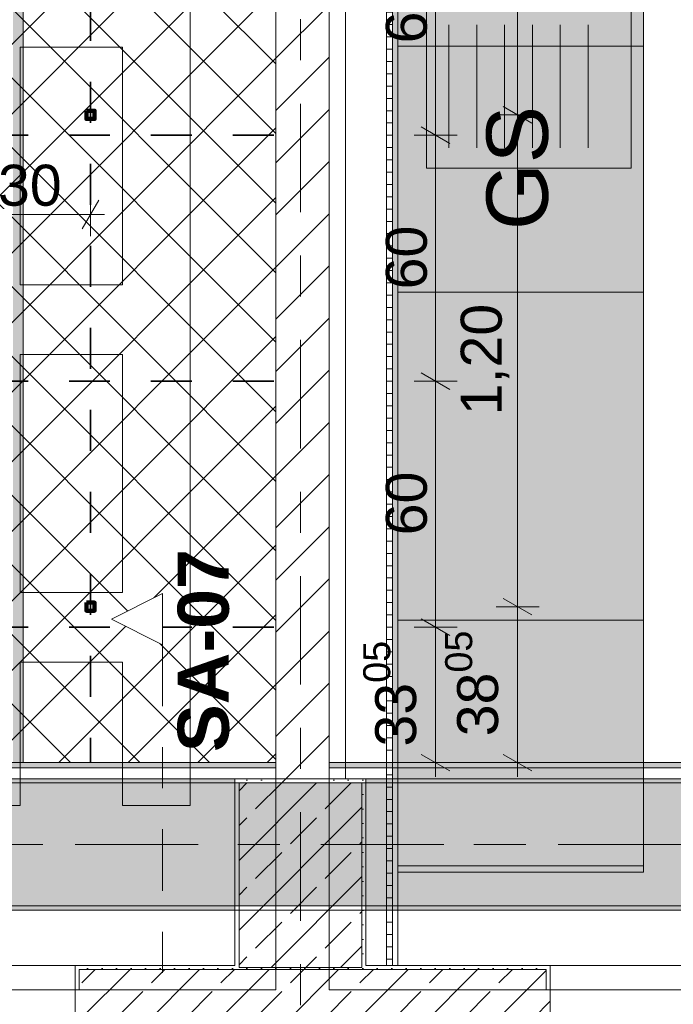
# Model space of a CAD drawing. Header units: metres. Extents: x -3.6 to 84.5, y -11 to 16.8.
# Tile 251 of 256: x 46.6 to 48.2, y 0.2 to 2.6. Entities that reach past the tile are written whole.
import ezdxf

# ---------------------------------------------------------------- set-up
doc = ezdxf.new("R2010")
doc.units = ezdxf.units.M
doc.header["$MEASUREMENT"] = 0
for name, pattern in [('Achse', [0.2, 0.1, -0.05, 0, -0.05]), ('Punktlinie weit', [0.06, 0.01, -0.05]), ('Schnittlinie', [0.3, 0.15, -0.075, 0, -0.075]), ('Strichlinie doppelt', [0.546806, 0.264583, -0.105833, 0.070556, -0.105833]), ('Wipeout_Contour', [1, 0, -1])]:
    doc.linetypes.add(name, pattern=pattern)
for name, color, linetype in [('154 - Bemaßung_ Beschriftung.Ausbau - Deckenspiegel', 7, 'Continuous'), ('203 - Marker.Schnitt - Ausbaudetail SA', 7, 'Continuous'), ('305 - Elemente.Linie_ Schraffur - Deckenspiegel', 7, 'Continuous'), ('451 - Universal.Achsen Raster', 7, 'Continuous'), ('604 - Struktur.Wand Aussen', 7, 'Continuous'), ('605 - Struktur.Wand Innen', 7, 'Continuous'), ('607 - Struktur.Stütze', 7, 'Continuous'), ('608 - Struktur.Träger', 7, 'Continuous'), ('653 - Abdeckung.TB Verkofferung', 7, 'Continuous'), ('703 - Einrichtung.Möbel Küche', 7, 'Continuous'), ('Neubau_606 - Struktur.Wand Innen Ausbau', 7, 'Continuous'), ('Neubau_651 - Abdeckung.Decke abgehängt_ bekleidet', 7, 'Continuous'), ('Neubau_653 - Abdeckung.TB Verkofferung', 7, 'Continuous')]:
    doc.layers.add(name, color=color, linetype=linetype)
doc.styles.add('ERSTELLTER_STIL_1', font='txt')
doc.styles.add('ERSTELLTER_STIL_2', font='txt')
doc.dimstyles.new('ERSTELLTER_STIL__1', dxfattribs={"dimtxt": 0.1, "dimasz": 0.0532, "dimexe": 0.18, "dimexo": 0.0625, "dimgap": 0, "dimtad": 1, "dimzin": 0, "dimdsep": 46, "dimtxsty": 'ERSTELLTER_STIL_2', "dimblk": 'ARROWHEAD_2', "dimblk1": 'ARROWHEAD_2', "dimblk2": 'ARROWHEAD_2', "dimcen": 0.09, "dimse1": 1, "dimse2": 1, "dimclrd": 7, "dimclre": 7, "dimclrt": 7, "dimazin": 0, "dimtfac": 1, "dimtdec": 4, "dimtmove": 0, "dimatfit": 3, "dimfxl": 1, "dimtolj": 1, "dimtzin": 0, "dimarcsym": 0})
doc.dimstyles.new('ERSTELLTER_STIL__2', dxfattribs={"dimtxt": 0.1, "dimasz": 0.0532, "dimexe": 0.18, "dimexo": 0.0625, "dimgap": 0, "dimtad": 1, "dimtih": 1, "dimtoh": 1, "dimzin": 0, "dimdsep": 46, "dimtxsty": 'ERSTELLTER_STIL_2', "dimblk": 'ARROWHEAD_2', "dimblk1": 'ARROWHEAD_2', "dimblk2": 'ARROWHEAD_2', "dimcen": 0.09, "dimse1": 1, "dimse2": 1, "dimclrd": 7, "dimclre": 7, "dimclrt": 7, "dimazin": 0, "dimtfac": 1, "dimtdec": 4, "dimtmove": 0, "dimatfit": 3, "dimfxl": 1, "dimtolj": 1, "dimtzin": 0, "dimarcsym": 0})
pattern_1 = [(45, (0, 0), (-0.01767767, 0.01767767), [0, -0.025])]
pattern_2 = [(45, (0, 0), (-0.08485281, 0.08485281), []), (45, (-0.04243, 0.04243), (-0.08485281, 0.08485281), [0.09, -0.03])]
pattern_3 = [(0, (0, 0), (0, 0.030000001), [])]

# ---------------------------------------------------------------- blocks, each defined once
blk = doc.blocks.new('*D168')
at = {"layer": '154 - Bemaßung_ Beschriftung.Ausbau - Deckenspiegel', "color": 7, "linetype": 'Continuous', "lineweight": 5}
for p, q in [((47.625, 1.1002), (47.695, 1.0598)), ((47.7125, 1.08), (47.6075, 1.08)), ((47.66, 0.7495), (47.66, 1.08)), ((47.625, 0.7697), (47.695, 0.7293)), ((47.7125, 0.7495), (47.6075, 0.7495)), ((47.66, 0.7153), (47.66, 0.7495))]:
    blk.add_line(p, q, dxfattribs=at)
at = {"layer": '154 - Bemaßung_ Beschriftung.Ausbau - Deckenspiegel', "color": 7, "lineweight": 5, "insert": (47.6417, 0.7888), "char_height": 0.1, "attachment_point": 7, "rotation": 90, "style": 'ERSTELLTER_STIL_2'}
blk.add_mtext('\\A1;{\\pql;\\fArial|b0|i0|c0|p38;33\\fArial|b0|i0|c0|p38;\\A1{\\H.66x;\\S05^  ;}}', dxfattribs=at)
blk = doc.blocks.new('ARROWHEAD_2')
at = {"color": 0, "linetype": 'Continuous', "lineweight": 0}
for p, q in [((-0.378, -0.655), (0.378, 0.655)), ((0, 0), (-1, 0))]:
    blk.add_line(p, q, dxfattribs=at)
blk = doc.blocks.new('*D170')
at = {"layer": '154 - Bemaßung_ Beschriftung.Ausbau - Deckenspiegel', "color": 7, "linetype": 'Continuous', "lineweight": 5}
for p, q in [((47.625, 1.7002), (47.695, 1.6598)), ((47.7125, 1.68), (47.6075, 1.68)), ((47.66, 1.08), (47.66, 1.68)), ((47.625, 1.1002), (47.695, 1.0598)), ((47.7125, 1.08), (47.6075, 1.08))]:
    blk.add_line(p, q, dxfattribs=at)
at = {"layer": '154 - Bemaßung_ Beschriftung.Ausbau - Deckenspiegel', "color": 7, "lineweight": 5, "insert": (47.64, 1.3041), "char_height": 0.1, "attachment_point": 7, "rotation": 90, "style": 'ERSTELLTER_STIL_2'}
blk.add_mtext('\\A1;{\\pql;\\fArial|b0|i0|c0|p38;60}', dxfattribs=at)
blk = doc.blocks.new('*D171')
at = {"layer": '154 - Bemaßung_ Beschriftung.Ausbau - Deckenspiegel', "color": 7, "linetype": 'Continuous', "lineweight": 5}
for p, q in [((47.625, 2.3002), (47.695, 2.2598)), ((47.7125, 2.28), (47.6075, 2.28)), ((47.66, 1.68), (47.66, 2.28)), ((47.625, 1.7002), (47.695, 1.6598)), ((47.7125, 1.68), (47.6075, 1.68))]:
    blk.add_line(p, q, dxfattribs=at)
at = {"layer": '154 - Bemaßung_ Beschriftung.Ausbau - Deckenspiegel', "color": 7, "lineweight": 5, "insert": (47.64, 1.9041), "char_height": 0.1, "attachment_point": 7, "rotation": 90, "style": 'ERSTELLTER_STIL_2'}
blk.add_mtext('\\A1;{\\pql;\\fArial|b0|i0|c0|p38;60}', dxfattribs=at)
blk = doc.blocks.new('*D172')
at = {"layer": '154 - Bemaßung_ Beschriftung.Ausbau - Deckenspiegel', "color": 7, "linetype": 'Continuous', "lineweight": 5}
for p, q in [((47.625, 2.9002), (47.695, 2.8598)), ((47.7125, 2.88), (47.6075, 2.88)), ((47.66, 2.28), (47.66, 2.88)), ((47.625, 2.3002), (47.695, 2.2598)), ((47.7125, 2.28), (47.6075, 2.28))]:
    blk.add_line(p, q, dxfattribs=at)
at = {"layer": '154 - Bemaßung_ Beschriftung.Ausbau - Deckenspiegel', "color": 7, "lineweight": 5, "insert": (47.64, 2.5041), "char_height": 0.1, "attachment_point": 7, "rotation": 90, "style": 'ERSTELLTER_STIL_2'}
blk.add_mtext('\\A1;{\\pql;\\fArial|b0|i0|c0|p38;60}', dxfattribs=at)
blk = doc.blocks.new('*D181')
at = {"layer": '154 - Bemaßung_ Beschriftung.Ausbau - Deckenspiegel', "color": 7, "linetype": 'Continuous', "lineweight": 5}
for p, q in [((46.2377, -0.8164), (46.1973, -0.8864)), ((46.2175, -0.9039), (46.2175, -0.7989)), ((46.8377, -0.8164), (46.7973, -0.8864)), ((46.8175, -0.9039), (46.8175, -0.7989)), ((46.2175, -0.8514), (46.8175, -0.8514))]:
    blk.add_line(p, q, dxfattribs=at)
at = {"layer": '154 - Bemaßung_ Beschriftung.Ausbau - Deckenspiegel', "color": 7, "lineweight": 5, "insert": (46.4416, -0.8314), "char_height": 0.1, "attachment_point": 7, "style": 'ERSTELLTER_STIL_2'}
blk.add_mtext('\\A1;{\\pql;\\fArial|b0|i0|c0|p38;60}', dxfattribs=at)
blk = doc.blocks.new('*D182')
at = {"layer": '154 - Bemaßung_ Beschriftung.Ausbau - Deckenspiegel', "color": 7, "linetype": 'Continuous', "lineweight": 5}
for p, q in [((46.8377, -0.8164), (46.7973, -0.8864)), ((46.8175, -0.9039), (46.8175, -0.7989)), ((47.2498, -0.8864), (47.2902, -0.8164)), ((47.27, -0.9039), (47.27, -0.7989)), ((46.8175, -0.8514), (47.27, -0.8514)), ((47.27, -0.8514), (47.3042, -0.8514))]:
    blk.add_line(p, q, dxfattribs=at)
at = {"layer": '154 - Bemaßung_ Beschriftung.Ausbau - Deckenspiegel', "color": 7, "lineweight": 5, "insert": (46.9178, -0.833), "char_height": 0.1, "attachment_point": 7, "style": 'ERSTELLTER_STIL_2'}
blk.add_mtext('\\A1;{\\pql;\\fArial|b0|i0|c0|p38;45\\fArial|b0|i0|c0|p38;\\A1{\\H.66x;\\S25^  ;}}', dxfattribs=at)
blk = doc.blocks.new('*D347')
at = {"layer": '154 - Bemaßung_ Beschriftung.Ausbau - Deckenspiegel', "color": 7, "linetype": 'Continuous', "lineweight": 5}
for p, q in [((45.6175, -1.1039), (45.6175, -0.9989)), ((46.8175, -1.1039), (46.8175, -0.9989)), ((45.6377, -1.0164), (45.5973, -1.0864)), ((46.8377, -1.0164), (46.7973, -1.0864)), ((45.6175, -1.0514), (46.8175, -1.0514))]:
    blk.add_line(p, q, dxfattribs=at)
at = {"layer": '154 - Bemaßung_ Beschriftung.Ausbau - Deckenspiegel', "color": 7, "lineweight": 5, "insert": (46.0845, -1.0314), "char_height": 0.1, "attachment_point": 7, "style": 'ERSTELLTER_STIL_2'}
blk.add_mtext('\\A1;{\\pql;\\fArial|b0|i0|c0|p38;1,20}', dxfattribs=at)
blk = doc.blocks.new('*D348')
at = {"layer": '154 - Bemaßung_ Beschriftung.Ausbau - Deckenspiegel', "color": 7, "linetype": 'Continuous', "lineweight": 5}
for p, q in [((46.8175, -1.1039), (46.8175, -0.9989)), ((47.27, -1.1039), (47.27, -0.9989)), ((46.8377, -1.0164), (46.7973, -1.0864)), ((47.2498, -1.0864), (47.2902, -1.0164)), ((46.8175, -1.0514), (47.27, -1.0514)), ((47.27, -1.0514), (47.3042, -1.0514))]:
    blk.add_line(p, q, dxfattribs=at)
at = {"layer": '154 - Bemaßung_ Beschriftung.Ausbau - Deckenspiegel', "color": 7, "lineweight": 5, "insert": (46.9178, -1.033), "char_height": 0.1, "attachment_point": 7, "style": 'ERSTELLTER_STIL_2'}
blk.add_mtext('\\A1;{\\pql;\\fArial|b0|i0|c0|p38;45\\fArial|b0|i0|c0|p38;\\A1{\\H.66x;\\S25^  ;}}', dxfattribs=at)
blk = doc.blocks.new('*D363')
at = {"layer": '154 - Bemaßung_ Beschriftung.Ausbau - Deckenspiegel', "color": 7, "linetype": 'Continuous', "lineweight": 5}
for p, q in [((47.9125, 1.13), (47.8075, 1.13)), ((47.825, 1.1502), (47.895, 1.1098)), ((47.86, 0.7495), (47.86, 1.13)), ((47.825, 0.7697), (47.895, 0.7293)), ((47.9125, 0.7495), (47.8075, 0.7495)), ((47.86, 0.7153), (47.86, 0.7495))]:
    blk.add_line(p, q, dxfattribs=at)
at = {"layer": '154 - Bemaßung_ Beschriftung.Ausbau - Deckenspiegel', "color": 7, "lineweight": 5, "insert": (47.8417, 0.8138), "char_height": 0.1, "attachment_point": 7, "rotation": 90, "style": 'ERSTELLTER_STIL_2'}
blk.add_mtext('\\A1;{\\pql;\\fArial|b0|i0|c0|p38;38\\fArial|b0|i0|c0|p38;\\A1{\\H.66x;\\S05^  ;}}', dxfattribs=at)
blk = doc.blocks.new('*D364')
at = {"layer": '154 - Bemaßung_ Beschriftung.Ausbau - Deckenspiegel', "color": 7, "linetype": 'Continuous', "lineweight": 5}
for p, q in [((47.9125, 2.3299), (47.8075, 2.3299)), ((47.825, 2.3501), (47.895, 2.3097)), ((47.86, 1.13), (47.86, 2.3299)), ((47.9125, 1.13), (47.8075, 1.13)), ((47.825, 1.1502), (47.895, 1.1098))]:
    blk.add_line(p, q, dxfattribs=at)
at = {"layer": '154 - Bemaßung_ Beschriftung.Ausbau - Deckenspiegel', "color": 7, "lineweight": 5, "insert": (47.84, 1.5969), "char_height": 0.1, "attachment_point": 7, "rotation": 90, "style": 'ERSTELLTER_STIL_2'}
blk.add_mtext('\\A1;{\\pql;\\fArial|b0|i0|c0|p38;1,20}', dxfattribs=at)
blk = doc.blocks.new('*D365')
at = {"layer": '154 - Bemaßung_ Beschriftung.Ausbau - Deckenspiegel', "color": 7, "linetype": 'Continuous', "lineweight": 5}
for p, q in [((47.825, 3.5502), (47.895, 3.5098)), ((47.9125, 3.53), (47.8075, 3.53)), ((47.86, 2.3299), (47.86, 3.53)), ((47.9125, 2.3299), (47.8075, 2.3299)), ((47.825, 2.3501), (47.895, 2.3097))]:
    blk.add_line(p, q, dxfattribs=at)
at = {"layer": '154 - Bemaßung_ Beschriftung.Ausbau - Deckenspiegel', "color": 7, "lineweight": 5, "insert": (47.84, 2.7969), "char_height": 0.1, "attachment_point": 7, "rotation": 90, "style": 'ERSTELLTER_STIL_2'}
blk.add_mtext('\\A1;{\\pql;\\fArial|b0|i0|c0|p38;1,20}', dxfattribs=at)
blk = doc.blocks.new('*D376')
at = {"layer": '154 - Bemaßung_ Beschriftung.Ausbau - Deckenspiegel', "color": 7, "linetype": 'Continuous', "lineweight": 5}
for p, q in [((46.5175, 2.9275), (46.5175, 3.0325)), ((46.8175, 2.9275), (46.8175, 3.0325)), ((46.5377, 3.015), (46.4973, 2.945)), ((46.7973, 2.945), (46.8377, 3.015)), ((46.4833, 2.98), (46.5175, 2.98)), ((46.5175, 2.98), (46.8175, 2.98)), ((46.8175, 2.98), (46.8517, 2.98))]:
    blk.add_line(p, q, dxfattribs=at)
at = {"layer": '154 - Bemaßung_ Beschriftung.Ausbau - Deckenspiegel', "color": 7, "lineweight": 5, "insert": (46.5916, 3), "char_height": 0.1, "attachment_point": 7, "style": 'ERSTELLTER_STIL_2'}
blk.add_mtext('\\A1;{\\pql;\\fArial|b0|i0|c0|p38;30}', dxfattribs=at)
blk = doc.blocks.new('*D379')
at = {"layer": '154 - Bemaßung_ Beschriftung.Ausbau - Deckenspiegel', "color": 7, "linetype": 'Continuous', "lineweight": 5}
for p, q in [((46.5175, 2.0342), (46.5175, 2.1392)), ((46.8175, 2.0342), (46.8175, 2.1392)), ((46.5377, 2.1217), (46.4973, 2.0517)), ((46.7973, 2.0517), (46.8377, 2.1217)), ((46.5175, 2.0867), (46.8175, 2.0867)), ((46.8175, 2.0867), (46.8517, 2.0867))]:
    blk.add_line(p, q, dxfattribs=at)
at = {"layer": '154 - Bemaßung_ Beschriftung.Ausbau - Deckenspiegel', "color": 7, "lineweight": 5, "insert": (46.5916, 2.1067), "char_height": 0.1, "attachment_point": 7, "style": 'ERSTELLTER_STIL_2'}
blk.add_mtext('\\A1;{\\pql;\\fArial|b0|i0|c0|p38;30}', dxfattribs=at)

msp = doc.modelspace()

# ---------------------------------------------------------------- hatches: boundary and pattern name
at = {"layer": '604 - Struktur.Wand Aussen', "linetype": 'Continuous', "lineweight": 0, "true_color": 0x000000}
h = msp.add_hatch(dxfattribs=at)
h.set_pattern_fill('Gips_0001', color=18, style=0, pattern_type=2)
h.set_pattern_definition(pattern_1)
h.paths.add_polyline_path([(46.78, 0.195), (46.79, 0.195), (46.79, 0.255), (46.78, 0.255)])
h = msp.add_hatch(dxfattribs=at)
h.set_pattern_fill('Beton__Stahlbeton_0001', color=18, style=0, pattern_type=2)
h.set_pattern_definition(pattern_2)
h.paths.add_polyline_path([(46.79, 0.195), (46.78, 0.195), (46.78, 0.125), (46.79, 0.125), (46.82, 0.125), (46.82, 0.005), (47.9, 0.005), (47.9, 0.125), (47.93, 0.125), (47.94, 0.125), (47.94, 0.195), (47.93, 0.195), (47.93, 0.245), (46.79, 0.245)])
h = msp.add_hatch(dxfattribs=at)
h.set_pattern_fill('Gips_0001', color=18, style=0, pattern_type=2)
h.set_pattern_definition(pattern_1)
h.paths.add_polyline_path([(46.79, 0.245), (47.17, 0.245), (47.17, 0.255), (46.79, 0.255)])
h = msp.add_hatch(dxfattribs=at)
h.set_pattern_fill('Gips_0001', color=18, style=0, pattern_type=2)
h.set_pattern_definition(pattern_1)
h.paths.add_polyline_path([(47.49, 0.255), (47.49, 0.245), (47.93, 0.245), (47.93, 0.255)])
h = msp.add_hatch(dxfattribs=at)
h.set_pattern_fill('Gips_0001', color=18, style=0, pattern_type=2)
h.set_pattern_definition(pattern_1)
h.paths.add_polyline_path([(47.93, 0.255), (47.93, 0.195), (47.94, 0.195), (47.94, 0.255)])
at = {"layer": '607 - Struktur.Stütze', "linetype": 'Continuous', "lineweight": 0, "true_color": 0x000000}
h = msp.add_hatch(dxfattribs=at)
h.set_pattern_fill('Gips_0001', color=18, style=0, pattern_type=2)
h.set_pattern_definition(pattern_1)
h.paths.add_polyline_path([(47.17, 0.71), (47.17, 0.255), (47.18, 0.255), (47.18, 0.7), (47.27, 0.7), (47.27, 0.71)])
h = msp.add_hatch(dxfattribs=at)
h.set_pattern_fill('Beton__Stahlbeton_0001', color=18, style=0, pattern_type=2)
h.set_pattern_definition(pattern_2)
h.paths.add_polyline_path([(47.18, 0.25), (47.48, 0.25), (47.48, 0.7), (47.18, 0.7)])
h = msp.add_hatch(dxfattribs=at)
h.set_pattern_fill('Gips_0001', color=18, style=0, pattern_type=2)
h.set_pattern_definition(pattern_1)
h.paths.add_polyline_path([(47.4, 0.7), (47.48, 0.7), (47.48, 0.255), (47.49, 0.255), (47.49, 0.71), (47.4, 0.71)])
h = msp.add_hatch(dxfattribs=at)
h.set_pattern_fill('Gips_0001', color=18, style=0, pattern_type=2)
h.set_pattern_definition(pattern_1)
h.paths.add_polyline_path([(47.17, 0.255), (47.17, 0.245), (47.49, 0.245), (47.49, 0.255), (47.48, 0.255), (47.48, 0.25), (47.18, 0.25), (47.18, 0.255)])
at = {"layer": '608 - Struktur.Träger', "linetype": 'Continuous', "lineweight": 0, "true_color": 0x000000}
h = msp.add_hatch(dxfattribs=at)
h.set_pattern_fill('Gips_0001', color=18, style=0, pattern_type=2)
h.set_pattern_definition(pattern_1)
h.paths.add_polyline_path([(43.89, 0.7), (47.17, 0.7), (47.17, 0.71), (43.89, 0.71)])
h = msp.add_hatch(dxfattribs=at)
h.set_pattern_fill('Gips_0001', color=18, style=0, pattern_type=2)
h.set_pattern_definition(pattern_1)
h.paths.add_polyline_path([(47.49, 0.71), (47.49, 0.7), (50.77, 0.7), (50.77, 0.71)])
h = msp.add_hatch(dxfattribs=at)
h.set_pattern_fill('Gips_0001', color=18, style=0, pattern_type=2)
h.set_pattern_definition(pattern_1)
h.paths.add_polyline_path([(43.89, 0.39), (47.17, 0.39), (47.17, 0.4), (43.89, 0.4)])
h = msp.add_hatch(dxfattribs=at)
h.set_pattern_fill('Gips_0001', color=18, style=0, pattern_type=2)
h.set_pattern_definition(pattern_1)
h.paths.add_polyline_path([(47.49, 0.4), (47.49, 0.39), (50.77, 0.39), (50.77, 0.4)])
at = {"layer": '703 - Einrichtung.Möbel Küche', "linetype": 'Continuous', "lineweight": 0, "true_color": 0x3a3a3a}
for points in [[(48.1675, 0.4825), (48.1675, 4.9125), (47.5675, 4.9125), (47.5675, 0.4825)], [(47.6375, 2.9996), (47.6375, 2.1996), (48.1375, 2.1996), (48.1375, 2.9996)], [(47.5675, 2.4975), (47.5675, 1.8975), (48.1675, 1.8975), (48.1675, 2.4975)]]:
    msp.add_hatch(color=250, dxfattribs=at).paths.add_polyline_path(points)
at = {"layer": 'Neubau_606 - Struktur.Wand Innen Ausbau', "linetype": 'Continuous', "lineweight": 0, "true_color": 0x000000}
h = msp.add_hatch(dxfattribs=at)
h.set_pattern_fill('Holz__Sperrholz_1_0001', color=18, style=0, pattern_type=2)
h.set_pattern_definition(pattern_3)
h.paths.add_polyline_path([(47.54, 4.925), (47.54, 0.71), (47.555, 0.71), (47.555, 4.9201), (47.5469, 4.925)])
h = msp.add_hatch(dxfattribs=at)
h.set_pattern_fill('Gips_0001', color=18, style=0, pattern_type=2)
h.set_pattern_definition(pattern_1)
h.paths.add_polyline_path([(47.555, 4.9125), (47.555, 0.71), (47.5675, 0.71), (47.5675, 4.9125)])
h = msp.add_hatch(dxfattribs=at)
h.set_pattern_fill('Holz__Sperrholz_1_0001', color=18, style=0, pattern_type=2)
h.set_pattern_definition(pattern_3)
h.paths.add_polyline_path([(47.555, 0.255), (47.555, 0.71), (47.54, 0.71), (47.54, 0.255)])
h = msp.add_hatch(dxfattribs=at)
h.set_pattern_fill('Gips_0001', color=18, style=0, pattern_type=2)
h.set_pattern_definition(pattern_1)
h.paths.add_polyline_path([(47.5675, 0.255), (47.5675, 0.71), (47.555, 0.71), (47.555, 0.255)])
at = {"layer": 'Neubau_651 - Abdeckung.Decke abgehängt_ bekleidet', "linetype": 'Continuous', "lineweight": 13, "true_color": 0xffbfbf}
h = msp.add_hatch(dxfattribs=at)
h.set_pattern_fill('Raster_20x20_Diagonal_0001', color=254, style=0, pattern_type=2)
h.set_pattern_definition([(45, (0, 0), (-0.0848528, 0.0848528), []), (135, (0, 0), (0.0848528, 0.0848528), [])])
h.paths.add_polyline_path([(43.965, 0.7495), (47.27, 0.7495), (47.27, 2.92), (46.895, 2.92), (46.895, 3.81), (43.965, 3.81)])
at = {"layer": 'Neubau_653 - Abdeckung.TB Verkofferung', "linetype": 'Continuous', "lineweight": 0, "true_color": 0x000000}
h = msp.add_hatch(dxfattribs=at)
h.set_pattern_fill('Gips_0001', color=18, style=0, pattern_type=2)
h.set_pattern_definition(pattern_1)
h.paths.add_polyline_path([(46.653, 5.0505), (46.628, 5.0505), (46.628, 0.7495), (46.653, 0.7495)])
h = msp.add_hatch(dxfattribs=at)
h.set_pattern_fill('Gips_0001', color=18, style=0, pattern_type=2)
h.set_pattern_definition(pattern_1)
h.paths.add_polyline_path([(43.965, 0.737), (47.27, 0.737), (47.27, 0.7495), (43.965, 0.7495)])

# ---------------------------------------------------------------- linework, layer by layer
at = {"layer": '203 - Marker.Schnitt - Ausbaudetail SA', "color": 7, "linetype": 'Schnittlinie', "lineweight": 13}
msp.add_line((46.9936, 1.037), (46.9936, -0.4425), dxfattribs=at)
at = {"layer": '305 - Elemente.Linie_ Schraffur - Deckenspiegel', "color": 7, "linetype": 'Continuous', "lineweight": 9}
for p, q in [((47.0605, 5.31), (47.0605, 0.645)), ((46.6455, 2.495), (46.6455, 1.915)), ((46.6455, 2.495), (46.8955, 2.495)), ((46.8955, 1.915), (46.8955, 2.495)), ((46.6455, 1.915), (46.8955, 1.915)), ((46.6455, 1.745), (46.8955, 1.745)), ((46.6455, 1.745), (46.6455, 1.165)), ((46.8955, 1.165), (46.8955, 1.745)), ((46.6455, 1.165), (46.8955, 1.165)), ((46.6455, 0.995), (46.8955, 0.995)), ((46.6455, 0.645), (46.6455, 0.995)), ((46.8955, 0.645), (46.8955, 0.995)), ((46.4805, 0.645), (46.6455, 0.645)), ((46.8955, 0.645), (47.0605, 0.645))]:
    msp.add_line(p, q, dxfattribs=at)
at = {"layer": '451 - Universal.Achsen Raster', "color": 160, "linetype": 'Strichlinie doppelt', "lineweight": 9, "true_color": 0x3232ff}
msp.add_line((64.935, 0.55), (-3.175, 0.55), dxfattribs=at)
at = {"layer": '604 - Struktur.Wand Aussen', "color": 7, "linetype": 'Continuous', "lineweight": 13}
for p, q in [((46.78, 0.255), (44.38, 0.255)), ((47.93, 0.245), (46.79, 0.245)), ((46.79, 0.245), (46.79, 0.195)), ((47.93, 0.245), (47.93, 0.195)), ((50.34, 0.255), (47.94, 0.255)), ((46.78, 0.125), (46.78, 0.195)), ((47.94, 0.125), (47.94, 0.195))]:
    msp.add_line(p, q, dxfattribs=at)
at = {"layer": '604 - Struktur.Wand Aussen', "color": 7, "linetype": 'Continuous', "lineweight": 5}
for p, q in [((46.78, 0.245), (46.78, 0.255)), ((46.79, 0.255), (46.78, 0.255)), ((46.78, 0.195), (46.78, 0.245)), ((47.93, 0.255), (47.94, 0.255)), ((47.94, 0.245), (47.94, 0.255)), ((47.94, 0.195), (47.94, 0.245)), ((46.79, 0.195), (46.78, 0.195)), ((47.93, 0.195), (47.94, 0.195))]:
    msp.add_line(p, q, dxfattribs=at)
at = {"layer": '604 - Struktur.Wand Aussen', "color": 7, "linetype": 'Continuous', "lineweight": 5, "flags": 128}
for points in [[(47.17, 0.255), (46.79, 0.255)], [(47.93, 0.255), (47.49, 0.255)]]:
    msp.add_lwpolyline(points, dxfattribs=at)
at = {"layer": '607 - Struktur.Stütze', "color": 7, "linetype": 'Continuous', "lineweight": 5, "flags": 128}
for points in [[(47.27, 0.71), (47.17, 0.71), (47.17, 0.255)], [(47.49, 0.255), (47.49, 0.71), (47.4, 0.71)]]:
    msp.add_lwpolyline(points, dxfattribs=at)
at = {"layer": '607 - Struktur.Stütze', "color": 7, "linetype": 'Continuous', "lineweight": 13, "flags": 128}
msp.add_lwpolyline([(47.18, 0.25), (47.48, 0.25), (47.48, 0.7), (47.18, 0.7)], close=True, dxfattribs=at)
at = {"layer": '608 - Struktur.Träger', "color": 7, "linetype": 'Continuous', "lineweight": 5}
for p, q in [((47.17, 0.71), (43.89, 0.71)), ((47.17, 0.71), (47.17, 0.7)), ((47.49, 0.71), (47.49, 0.7)), ((50.77, 0.71), (47.49, 0.71)), ((47.17, 0.39), (43.89, 0.39)), ((47.17, 0.4), (47.17, 0.39)), ((47.49, 0.4), (47.49, 0.39)), ((50.77, 0.39), (47.49, 0.39))]:
    msp.add_line(p, q, dxfattribs=at)
at = {"layer": '608 - Struktur.Träger', "color": 7, "linetype": 'Continuous', "lineweight": 13}
for p, q in [((47.17, 0.7), (43.89, 0.7)), ((50.77, 0.7), (47.49, 0.7)), ((0.38, 0.39), (61.88, 0.39))]:
    msp.add_line(p, q, dxfattribs=at)
at = {"layer": '608 - Struktur.Träger', "color": 7, "linetype": 'Achse', "lineweight": 9}
msp.add_line((0.38, 0.55), (61.88, 0.55), dxfattribs=at)
at = {"layer": '608 - Struktur.Träger', "color": 7, "linetype": 'Continuous', "lineweight": 13, "flags": 128}
msp.add_lwpolyline([(51.09, 0.4), (50.77, 0.4), (47.49, 0.4), (47.17, 0.4), (43.89, 0.4), (43.57, 0.4), (40.29, 0.4), (39.97, 0.4), (36.69, 0.4), (36.37, 0.4), (33.09, 0.4), (32.77, 0.4), (29.49, 0.4), (29.17, 0.4), (25.89, 0.4), (25.57, 0.4), (22.29, 0.4), (21.97, 0.4), (18.69, 0.4), (18.37, 0.4), (15.09, 0.4), (14.77, 0.4)], dxfattribs=at)
at = {"layer": '653 - Abdeckung.TB Verkofferung', "color": 7, "linetype": 'Continuous', "lineweight": 9}
msp.add_line((47.4, 0.195), (50.85, 0.195), dxfattribs=at)
at = {"layer": '703 - Einrichtung.Möbel Küche', "color": 7, "linetype": 'Continuous', "lineweight": 9, "true_color": 0xebebeb}
for p, q in [((47.6925, 2.5496), (47.6925, 2.2496)), ((47.7605, 2.5496), (47.7605, 2.2496)), ((47.8285, 2.5496), (47.8285, 2.2496)), ((47.8965, 2.5496), (47.8965, 2.2496)), ((47.9645, 2.5496), (47.9645, 2.2496)), ((48.0325, 2.5496), (48.0325, 2.2496))]:
    msp.add_line(p, q, dxfattribs=at)
at = {"layer": '703 - Einrichtung.Möbel Küche', "color": 7, "linetype": 'Continuous', "lineweight": 5}
for p, q in [((47.5675, 2.4975), (48.1675, 2.4975)), ((47.5675, 1.8975), (48.1675, 1.8975)), ((47.5675, 1.0975), (48.1675, 1.0975)), ((47.5675, 0.4975), (48.1675, 0.4975))]:
    msp.add_line(p, q, dxfattribs=at)
at = {"layer": '703 - Einrichtung.Möbel Küche', "color": 7, "linetype": 'Continuous', "lineweight": 9, "true_color": 0xebebeb, "flags": 128}
for points in [[(48.1675, 0.4825), (48.1675, 4.9125), (47.5675, 4.9125), (47.5675, 0.4825)], [(47.6375, 2.9996), (47.6375, 2.1996), (48.1375, 2.1996), (48.1375, 2.9996)], [(47.5675, 2.4975), (47.5675, 1.8975), (48.1675, 1.8975), (48.1675, 2.4975)]]:
    msp.add_lwpolyline(points, close=True, dxfattribs=at)
at = {"layer": 'Neubau_606 - Struktur.Wand Innen Ausbau', "color": 1, "linetype": 'Continuous', "lineweight": 13}
for p, q in [((47.54, 0.71), (47.54, 4.9292)), ((47.54, 0.255), (47.54, 0.71))]:
    msp.add_line(p, q, dxfattribs=at)
at = {"layer": 'Neubau_606 - Struktur.Wand Innen Ausbau', "color": 1, "linetype": 'Continuous', "lineweight": 9}
for p, q in [((47.555, 0.71), (47.555, 4.9201)), ((47.555, 0.255), (47.555, 0.71))]:
    msp.add_line(p, q, dxfattribs=at)
at = {"layer": 'Neubau_606 - Struktur.Wand Innen Ausbau', "color": 1, "linetype": 'Continuous', "lineweight": 13, "flags": 128}
for points in [[(47.44, 4.99), (47.44, 0.71)], [(47.5675, 0.71), (47.5675, 4.9125)], [(47.5675, 0.255), (47.5675, 0.71)], [(47.49, 0.255), (47.5675, 0.255)]]:
    msp.add_lwpolyline(points, dxfattribs=at)
at = {"layer": 'Neubau_651 - Abdeckung.Decke abgehängt_ bekleidet', "color": 1, "linetype": 'Achse', "lineweight": 35}
msp.add_line((46.8175, 3.81), (46.8175, 0.7495), dxfattribs=at)
at = {"layer": 'Neubau_651 - Abdeckung.Decke abgehängt_ bekleidet', "color": 1, "linetype": 'Punktlinie weit', "lineweight": 13, "flags": 128}
msp.add_lwpolyline([(43.965, 0.7495), (47.27, 0.7495), (47.27, 2.92), (46.895, 2.92), (46.895, 3.81), (43.965, 3.81)], close=True, dxfattribs=at)
at = {"layer": 'Neubau_651 - Abdeckung.Decke abgehängt_ bekleidet', "color": 1, "linetype": 'Continuous', "lineweight": 100, "flags": 128}
for points in [[(46.8075, 2.3399), (46.8275, 2.3399), (46.8275, 2.3199), (46.8075, 2.3199)], [(46.8075, 1.14), (46.8275, 1.14), (46.8275, 1.12), (46.8075, 1.12)]]:
    msp.add_lwpolyline(points, close=True, dxfattribs=at)
at = {"layer": 'Neubau_653 - Abdeckung.TB Verkofferung', "color": 1, "linetype": 'Continuous', "lineweight": 9}
for p, q in [((46.653, 0.7495), (46.653, 5.0505)), ((46.653, 0.7495), (47.27, 0.7495)), ((47.27, 0.195), (47.27, 0.7495)), ((43.965, 0.195), (47.27, 0.195))]:
    msp.add_line(p, q, dxfattribs=at)
at = {"layer": 'Neubau_653 - Abdeckung.TB Verkofferung', "color": 1, "linetype": 'Continuous', "lineweight": 5}
for p, q in [((46.653, 5.0505), (46.653, 0.7495)), ((47.27, 0.7495), (46.653, 0.7495)), ((47.27, 0.737), (43.965, 0.737)), ((47.27, 0.71), (43.965, 0.71))]:
    msp.add_line(p, q, dxfattribs=at)
at = {"layer": 'Neubau_653 - Abdeckung.TB Verkofferung', "color": 1, "linetype": 'Continuous', "lineweight": 5, "flags": 128}
msp.add_lwpolyline([(47.27, 0.7495), (47.27, 0.737), (47.27, 0.71)], dxfattribs=at)

# ---------------------------------------------------------------- texts
at = {"layer": '203 - Marker.Schnitt - Ausbaudetail SA', "color": 7, "lineweight": 13, "insert": (47.1569, 0.7754), "char_height": 0.125, "attachment_point": 7, "rotation": 90, "style": 'ERSTELLTER_STIL_1'}
msp.add_mtext('\\A1;{\\pql;\\pt0;\\fArial|b1|i0|c0|p38;SA-07}', dxfattribs=at)
at = {"layer": '703 - Einrichtung.Möbel Küche', "color": 7, "lineweight": 9, "insert": (47.8602, 2.0487), "char_height": 0.15, "attachment_point": 4, "rotation": 90, "style": 'ERSTELLTER_STIL_2'}
msp.add_mtext('\\A1;{\\pql;\\fArial|b0|i0|c0|p38;GS}', dxfattribs=at)

# ---------------------------------------------------------------- dimensions: what is measured, and where the dimension line sits
at = {"layer": '154 - Bemaßung_ Beschriftung.Ausbau - Deckenspiegel', "color": 7, "linetype": 'Continuous', "lineweight": 5}
for base, p1, picture, middle in [((46.8175, 2.98), (46.5175, 2.73), '*D376', (46.6678, 3.05)), ((46.8175, 2.0867), (46.5175, 1.83), '*D379', (46.6678, 2.1567)), ((46.8175, -1.0514), (45.6175, 0.7495), '*D347', (46.2143, -0.9814)), ((46.8175, -0.8514), (46.2175, 0.7495), '*D181', (46.5178, -0.7814))]:
    dim = msp.add_linear_dim(base=base, p1=p1, p2=(46.8175, 0.7495), dimstyle='ERSTELLTER_STIL__2', dxfattribs=at)
    dim.commit()
    dim.dimension.update_dxf_attribs({"geometry": picture, "text_midpoint": middle, "dimtype": 160})

# ---------------------------------------------------------------- next in the draw order: wipeouts: each hides what was drawn before it
at = {"color": 254, "linetype": 'Wipeout_Contour', "lineweight": 0, "ltscale": 189.902977}
msp.add_wipeout([(47.27, 0.7), (47.4, 0.7), (47.4, 5.1), (47.27, 5.1)], dxfattribs=at).dxf.layer = '605 - Struktur.Wand Innen'

# ---------------------------------------------------------------- next in the draw order: hatches: boundary and pattern name
at = {"layer": '605 - Struktur.Wand Innen', "linetype": 'Continuous', "lineweight": 0, "true_color": 0x000000}
h = msp.add_hatch(dxfattribs=at)
h.set_pattern_fill('MW_Ziegel_0001', color=18, style=0, pattern_type=2)
h.set_pattern_definition([(45, (0, 0), (-0.06363961, 0.06363961), [])])
h.paths.add_polyline_path([(47.27, 0.7), (47.4, 0.7), (47.4, 5.1), (47.27, 5.1)])
at = {"layer": '608 - Struktur.Träger', "linetype": 'Continuous', "lineweight": 0, "true_color": 0x000000}
h = msp.add_hatch(dxfattribs=at)
h.set_pattern_fill('Beton__Stahlbeton_0001', color=18, style=0, pattern_type=2)
h.set_pattern_definition(pattern_2)
h.paths.add_polyline_path([(0.69, 0.7), (0.38, 0.7), (0.38, 0.4), (0.69, 0.4), (3.97, 0.4), (4.29, 0.4), (7.57, 0.4), (7.89, 0.4), (11.17, 0.4), (11.49, 0.4), (14.77, 0.4), (15.09, 0.4), (18.37, 0.4), (18.69, 0.4), (21.97, 0.4), (22.29, 0.4), (25.57, 0.4), (25.89, 0.4), (29.17, 0.4), (29.49, 0.4), (32.77, 0.4), (33.09, 0.4), (36.37, 0.4), (36.69, 0.4), (39.97, 0.4), (40.29, 0.4), (43.57, 0.4), (43.89, 0.4), (47.17, 0.4), (47.49, 0.4), (50.77, 0.4), (51.09, 0.4), (54.37, 0.4), (54.69, 0.4), (57.97, 0.4), (58.29, 0.4), (61.57, 0.4), (61.88, 0.4), (61.88, 0.7), (61.57, 0.7), (58.29, 0.7), (57.97, 0.7), (54.69, 0.7), (54.37, 0.7), (51.09, 0.7), (50.77, 0.7), (47.49, 0.7), (47.17, 0.7), (43.89, 0.7), (43.57, 0.7), (40.29, 0.7), (39.9, 0.7), (36.69, 0.7), (36.37, 0.7), (33.09, 0.7), (32.77, 0.7), (29.49, 0.7), (29.17, 0.7), (25.89, 0.7), (25.57, 0.7), (22.29, 0.7), (21.97, 0.7), (18.69, 0.7), (18.37, 0.7), (15.09, 0.7), (14.77, 0.7), (11.49, 0.7), (11.17, 0.7), (7.89, 0.7), (7.57, 0.7), (4.29, 0.7), (3.97, 0.7)])
at = {"layer": '653 - Abdeckung.TB Verkofferung', "linetype": 'Continuous', "lineweight": 0, "true_color": 0x000000}
h = msp.add_hatch(dxfattribs=at)
h.set_pattern_fill('Gips_0001', color=18, style=0, pattern_type=2)
h.set_pattern_definition(pattern_1)
h.paths.add_polyline_path([(47.4, 0.737), (50.85, 0.737), (50.85, 0.7495), (47.4, 0.7495)])

# ---------------------------------------------------------------- next in the draw order: linework, layer by layer
at = {"layer": '451 - Universal.Achsen Raster', "color": 160, "linetype": 'Strichlinie doppelt', "lineweight": 9, "true_color": 0x3232ff}
msp.add_line((47.33, -10.585), (47.33, 16.355), dxfattribs=at)
at = {"layer": '605 - Struktur.Wand Innen', "color": 7, "linetype": 'Continuous', "lineweight": 18, "flags": 128}
for points in [[(47.27, 5.1), (47.27, 0.7)], [(47.4, 0.7), (47.4, 5.1)]]:
    msp.add_lwpolyline(points, dxfattribs=at)
at = {"layer": '608 - Struktur.Träger', "color": 7, "linetype": 'Continuous', "lineweight": 13}
for p, q in [((0.38, 0.71), (61.88, 0.71)), ((47.49, 0.7), (47.17, 0.7))]:
    msp.add_line(p, q, dxfattribs=at)
at = {"layer": '653 - Abdeckung.TB Verkofferung', "color": 7, "linetype": 'Continuous', "lineweight": 9}
for p, q in [((47.4, 0.7495), (50.85, 0.7495)), ((47.4, 0.195), (47.4, 0.7495))]:
    msp.add_line(p, q, dxfattribs=at)
at = {"layer": '653 - Abdeckung.TB Verkofferung', "color": 7, "linetype": 'Continuous', "lineweight": 5}
for p, q in [((50.85, 0.7495), (47.4, 0.7495)), ((50.85, 0.737), (47.4, 0.737)), ((50.85, 0.71), (47.4, 0.71))]:
    msp.add_line(p, q, dxfattribs=at)
at = {"layer": '653 - Abdeckung.TB Verkofferung', "color": 7, "linetype": 'Continuous', "lineweight": 5, "flags": 128}
msp.add_lwpolyline([(47.4, 0.7495), (47.4, 0.737), (47.4, 0.71)], dxfattribs=at)
at = {"layer": 'Neubau_651 - Abdeckung.Decke abgehängt_ bekleidet', "color": 1, "linetype": 'Achse', "lineweight": 35}
for p, q in [((43.965, 2.28), (47.27, 2.28)), ((43.965, 1.68), (47.27, 1.68)), ((43.965, 1.08), (47.27, 1.08))]:
    msp.add_line(p, q, dxfattribs=at)

# ---------------------------------------------------------------- next in the draw order: dimensions: what is measured, and where the dimension line sits
at = {"layer": '154 - Bemaßung_ Beschriftung.Ausbau - Deckenspiegel', "color": 7, "linetype": 'Continuous', "lineweight": 5}
for base, p1, p2, picture, middle in [((47.86, 3.53), (46.8275, 2.3299), (46.8275, 3.53), '*D365', (47.79, 2.9268)), ((47.66, 2.88), (47.27, 2.28), (47.27, 2.88), '*D172', (47.59, 2.5803)), ((47.86, 2.3299), (46.8275, 1.13), (46.8275, 2.3299), '*D364', (47.79, 1.7268)), ((47.66, 2.28), (47.27, 1.68), (47.27, 2.28), '*D171', (47.59, 1.9803)), ((47.66, 1.68), (47.27, 1.08), (47.27, 1.68), '*D170', (47.59, 1.3803)), ((47.86, 1.13), (47.27, 0.7495), (46.8275, 1.13), '*D363', (47.79, 1.0632)), ((47.66, 1.08), (47.27, 0.7495), (47.27, 1.08), '*D168', (47.59, 1.0382))]:
    dim = msp.add_linear_dim(base=base, p1=p1, p2=p2, angle=90, dimstyle='ERSTELLTER_STIL__1', dxfattribs=at)
    dim.commit()
    dim.dimension.update_dxf_attribs({"geometry": picture, "text_midpoint": middle, "dimtype": 160, "text_rotation": 90})
for base, picture, middle in [((47.27, -0.8514), '*D182', (47.1672, -0.7814)), ((47.27, -1.0514), '*D348', (47.1672, -0.9814))]:
    dim = msp.add_linear_dim(base=base, p1=(46.8175, 0.7495), p2=(47.27, 0.7495), dimstyle='ERSTELLTER_STIL__2', dxfattribs=at)
    dim.commit()
    dim.dimension.update_dxf_attribs({"geometry": picture, "text_midpoint": middle, "dimtype": 160})

# ---------------------------------------------------------------- next in the draw order: wipeouts: each hides what was drawn before it
at = {"color": 254, "linetype": 'Wipeout_Contour', "lineweight": 0, "ltscale": 140.399206}
msp.add_wipeout([(46.9936, 1.162), (46.8686, 1.0995), (46.9936, 1.037)], dxfattribs=at).dxf.layer = '203 - Marker.Schnitt - Ausbaudetail SA'

# ---------------------------------------------------------------- next in the draw order: linework, layer by layer
at = {"layer": '203 - Marker.Schnitt - Ausbaudetail SA', "color": 7, "linetype": 'Continuous', "lineweight": 13, "flags": 128}
msp.add_lwpolyline([(46.9936, 1.162), (46.9936, 1.037), (46.8686, 1.0995)], close=True, dxfattribs=at)

doc.saveas('drawing.dxf')
